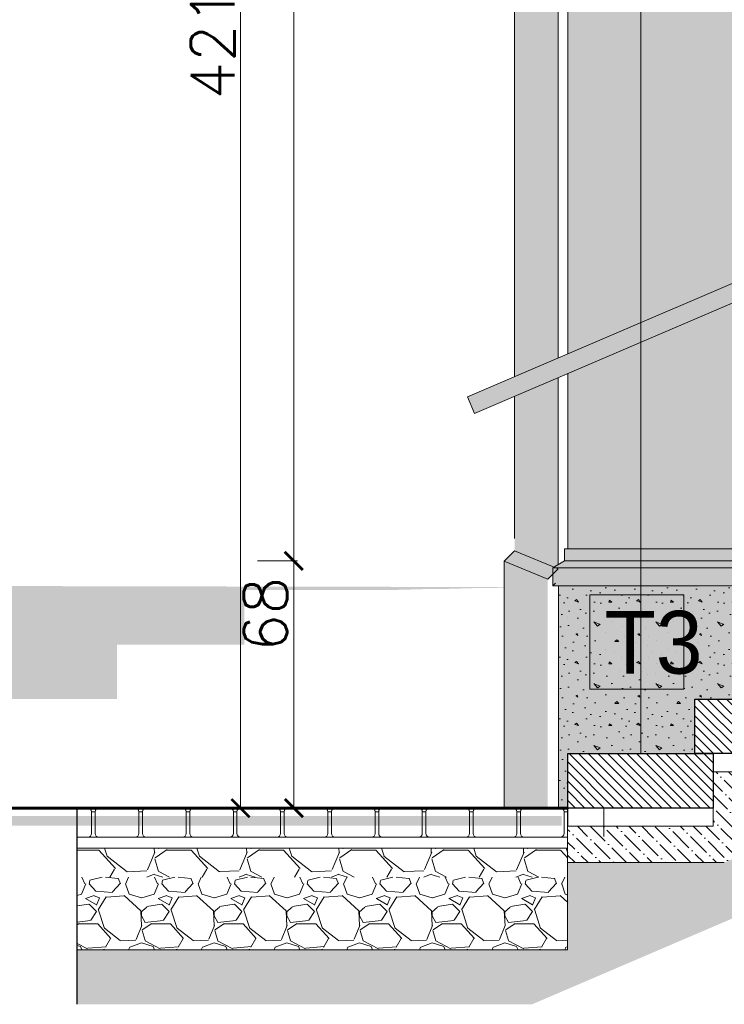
# Model space of a CAD drawing. Header units: millimetres. Extents: x -740 to 33545, y 5178 to 22494.
# Tile 3 of 250: x -24 to 170, y 9968 to 10239. Entities that reach past the tile are written whole.
import ezdxf
from ezdxf.lldxf.tags import DXFTag
from ezdxf.xclip import XClip

# ---------------------------------------------------------------- set-up
doc = ezdxf.new("R2010")
doc.units = ezdxf.units.MM
doc.header["$MEASUREMENT"] = 0
doc.header["$XCLIPFRAME"] = 0
doc.layers.get('Defpoints').update_dxf_attribs({"color": 252})
for name, color, linetype, lineweight in [('A_l.przekrojowa', 252, 'Continuous', 30), ('A_l.przerywana', 252, 'ICAD_ISO03W100', 9), ('A_l.widokowa', 252, 'Continuous', 18), ('l. przekrojowa', 252, 'Continuous', 30), ('l.przerywana', 252, 'ICAD_ISO03W100', 5), ('l.widokowa', 252, 'Continuous', 15), ('l.wypeĹ‚nien', 252, 'Continuous', 5), ('l.wypeĹ‚nieĹ„', 252, 'Continuous', 5), ('wymiarowanie', 252, 'Continuous', 9)]:
    doc.layers.add(name, color=color, linetype=linetype, lineweight=lineweight)
doc.styles.add('styl2', font='simplex.shx')
tags = doc.linetypes.add('ICAD_ISO03W100', pattern=[30, 12, -18]).pattern_tags.tags
tags[6:7] = [DXFTag(74, 4), DXFTag(75, 0), DXFTag(340, '0'), DXFTag(46, 1.0), DXFTag(50, 0.0), DXFTag(44, 0.0), DXFTag(45, 0.0)]
tags[4:5] = [DXFTag(74, 4), DXFTag(75, 0), DXFTag(340, '0'), DXFTag(46, 1.0), DXFTag(50, 0.0), DXFTag(44, 0.0), DXFTag(45, 0.0)]
doc.dimstyles.new('Skala 1-50', dxfattribs={"dimtxt": 12, "dimasz": 5, "dimexe": 1, "dimexo": 1, "dimgap": 1.5, "dimtad": 1, "dimdec": 1, "dimrnd": 0.5, "dimtxsty": 'styl2', "dimblk": 'ARCHTICK', "dimcen": 5, "dimadec": 0, "dimazin": 0, "dimtfac": 1, "dimtdec": 1, "dimtmove": 1, "dimatfit": 3, "dimldrblk": 'ARCHTICK', "dimfxl": 0, "dimlwd": -1, "dimlwe": -1, "dimarcsym": 0})
pattern_1 = [(0, (0.95, 0.64), (0, 1), [0, -1]), (0, (0.96, 0.29), (0, 1), [0, -1]), (0, (0.99, 0.83), (0, 1), [0, -1]), (338.1986, (0.47, 0.52), (3.000000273, -0.9999999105), [0.107703, -5.277462]), (216.8699, (0.57, 0.48), (2.999999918, 2.0000001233), [0.05, -4.95]), (130.6013, (0.53, 0.45), (5.0000004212, -5.9999990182), [0.092195, -9.127349]), (206.5651, (0.2, 0.33), (-0.999999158, -1.00000131), [0.022361, -2.213707]), (326.3099, (0.18, 0.32), (1.999999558, -1.0000013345), [0.036056, -3.569496]), (108.4349, (0.21, 0.3), (-0.999998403, 2.000000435), [0.031623, -3.130655]), (225, (0.84, 0.23), (-2e-16, -1.00000031), [0.042426, -1.371787]), (0, (0.81, 0.2), (1, 1), [0.06, -0.94]), (135, (0.87, 0.2), (-1.00000031, 1e-16), [0.042426, -1.371787]), (251.5651, (0.72, 0.87), (0.999998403, 2.000000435), [0.031623, -3.130655]), (0, (0.71, 0.84), (1, 1), [0.05, -0.95]), (143.1301, (0.76, 0.84), (-2.999999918, 2.0000001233), [0.05, -4.95]), (213.6901, (0.19, 0.88), (1.999999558, 1.0000013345), [0.036056, -3.569496]), (341.5651, (0.16, 0.86), (-2.000000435, 0.999998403), [0.063246, -3.099032]), (126.8699, (0.22, 0.84), (2.0000001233, -2.999999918), [0.05, -4.95]), (0, (0.48, 0.84), (0, 1), [0, -1]), (0, (0.21, 0.58), (0, 1), [0, -1]), (0, (0.49, 0.21), (0, 1), [0, -1]), (0, (0.76, 0.52), (0, 1), [0, -1]), (0, (0.47, 0.69), (0, 1), [0, -1]), (0, (0.25, 0.72), (0, 1), [0, -1]), (0, (0.34, 0.66), (0, 1), [0, -1]), (0, (0.3, 0.42), (0, 1), [0, -1]), (0, (0.06, 0.46), (0, 1), [0, -1]), (0, (0.07, 0.69), (0, 1), [0, -1]), (0, (0.04, 0.91), (0, 1), [0, -1]), (0, (0.35, 0.95), (0, 1), [0, -1]), (0, (0.57, 0.99), (0, 1), [0, -1]), (0, (0.92, 0.95), (0, 1), [0, -1]), (0, (0.68, 0.64), (0, 1), [0, -1]), (0, (0.58, 0.82), (0, 1), [0, -1]), (0, (0.66, 0.34), (0, 1), [0, -1]), (0, (0.36, 0.29), (0, 1), [0, -1]), (0, (0.66, 0.07), (0, 1), [0, -1]), (0, (0.33, 0.13), (0, 1), [0, -1]), (0, (0.01, 0.1), (0, 1), [0, -1]), (0, (0.13, 0.05), (0, 1), [0, -1]), (0, (0.14, 0.19), (0, 1), [0, -1]), (0, (0.81, 0.03), (0, 1), [0, -1]), (0, (0.93, 0.44), (0, 1), [0, -1]), (0, (0.88, 0.74), (0, 1), [0, -1]), (0, (0.42, 0.02), (0, 1), [0, -1])]
pattern_2 = [(0, (210.146, 10.88), (0, 17), [0, -17]), (0, (210.316, 4.93), (0, 17), [0, -17]), (0, (210.826, 14.11), (0, 17), [0, -17]), (338.1986, (201.986, 8.84), (51.0000046, -16.9999985), [1.83095, -89.716854]), (216.8699, (203.686, 8.16), (50.9999986, 34.0000021), [0.85, -84.15]), (130.6013, (203.006, 7.65), (85.00000716, -101.9999833), [1.567315, -155.164933]), (206.5651, (197.396, 5.61), (-16.9999857, -17.000022), [0.380137, -37.63302]), (326.3099, (197.056, 5.44), (33.9999925, -17.0000227), [0.612952, -60.681432]), (108.4349, (197.566, 5.1), (-16.9999729, 34.0000074), [0.53759, -53.221135]), (225, (208.276, 3.91), (-4e-15, -17.000005), [0.721242, -23.32038]), (0, (207.766, 3.4), (17, 17), [1.02, -15.98]), (135, (208.786, 3.4), (-17.000005, 2e-15), [0.721242, -23.32038]), (251.5651, (206.236, 14.79), (16.9999729, 34.0000074), [0.53759, -53.221135]), (0, (206.066, 14.28), (17, 17), [0.85, -16.15]), (143.1301, (206.916, 14.28), (-50.9999986, 34.0000021), [0.85, -84.15]), (213.6901, (197.226, 14.96), (33.9999925, 17.0000227), [0.612952, -60.681432]), (341.5651, (196.716, 14.62), (-34.0000074, 16.9999729), [1.075182, -52.683544]), (126.8699, (197.736, 14.28), (34.0000021, -50.9999986), [0.85, -84.15]), (0, (202.156, 14.28), (0, 17), [0, -17]), (0, (197.566, 9.86), (0, 17), [0, -17]), (0, (202.326, 3.57), (0, 17), [0, -17]), (0, (206.916, 8.84), (0, 17), [0, -17]), (0, (201.986, 11.73), (0, 17), [0, -17]), (0, (198.246, 12.24), (0, 17), [0, -17]), (0, (199.776, 11.22), (0, 17), [0, -17]), (0, (199.096, 7.14), (0, 17), [0, -17]), (0, (195.016, 7.82), (0, 17), [0, -17]), (0, (195.186, 11.73), (0, 17), [0, -17]), (0, (194.676, 15.47), (0, 17), [0, -17]), (0, (199.946, 16.15), (0, 17), [0, -17]), (0, (203.686, 16.83), (0, 17), [0, -17]), (0, (209.636, 16.15), (0, 17), [0, -17]), (0, (205.556, 10.88), (0, 17), [0, -17]), (0, (203.856, 13.94), (0, 17), [0, -17]), (0, (205.216, 5.78), (0, 17), [0, -17]), (0, (200.116, 4.93), (0, 17), [0, -17]), (0, (205.216, 1.19), (0, 17), [0, -17]), (0, (199.606, 2.21), (0, 17), [0, -17]), (0, (194.166, 1.7), (0, 17), [0, -17]), (0, (196.206, 0.85), (0, 17), [0, -17]), (0, (196.376, 3.23), (0, 17), [0, -17]), (0, (207.766, 0.51), (0, 17), [0, -17]), (0, (209.806, 7.48), (0, 17), [0, -17]), (0, (208.956, 12.58), (0, 17), [0, -17]), (0, (201.136, 0.34), (0, 17), [0, -17])]

# ---------------------------------------------------------------- blocks, each defined once
blk = doc.blocks.new('MF2E40FB0')
at = {"true_color": 0xffffff}
blk.add_hatch(color=7, dxfattribs=at).paths.add_polyline_path([(193.989, 188.446), (193.989, 165.827), (315.555, 165.827), (315.555, 188.446)])
blk = doc.blocks.new('MF2E3DA70')
at = {"color": 250, "linetype": 'Continuous', "lineweight": 60, "true_color": 0x231f20}
blk.add_lwpolyline([(315.555, 188.446), (280.99, 188.446), (280.99, 188.446)], dxfattribs=at)
blk = doc.blocks.new('_ArchTick')
at = {"color": 0, "linetype": 'ByBlock', "const_width": 0.15}
blk.add_lwpolyline([(-0.5, -0.5), (0.5, 0.5)], dxfattribs=at)
blk = doc.blocks.new('*D2376')
at = {"layer": 'Defpoints', "color": 0}
for p in [(7.92, 10089.6), (10.52, 10021.6), (51.43, 10021.6)]:
    blk.add_point(p, dxfattribs=at)
at = {"layer": 'wymiarowanie', "color": 0}
for p, q in [((41.43, 10089.6), (52.43, 10089.6)), ((51.43, 10089.6), (51.43, 10021.6)), ((41.43, 10021.6), (52.43, 10021.6))]:
    blk.add_line(p, q, dxfattribs=at)
at = {"layer": 'wymiarowanie', "color": 0, "xscale": 5, "yscale": 5, "zscale": 5}
for p, rotation in [((51.43, 10089.6), 90.00000000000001), ((51.43, 10021.6), 270)]:
    blk.add_blockref('_ArchTick', p, dxfattribs=dict(at, rotation=rotation))
at = {"layer": 'wymiarowanie', "color": 0, "insert": (43.63, 10074.94), "char_height": 12, "attachment_point": 5, "rotation": 90, "style": 'styl2'}
blk.add_mtext('68', dxfattribs=at)
blk = doc.blocks.new('*D2377')
at = {"layer": 'Defpoints', "color": 0}
for p in [(12.92, 10422.6), (51.43, 10422.6), (41.43, 10089.6)]:
    blk.add_point(p, dxfattribs=at)
at = {"layer": 'wymiarowanie', "color": 0}
for p, q in [((41.43, 10422.6), (52.43, 10422.6)), ((51.43, 10089.6), (51.43, 10422.6)), ((42.43, 10089.6), (52.43, 10089.6))]:
    blk.add_line(p, q, dxfattribs=at)
at = {"layer": 'wymiarowanie', "color": 0, "xscale": 5, "yscale": 5, "zscale": 5}
for p, rotation in [((51.43, 10422.6), 90.00000000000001), ((51.43, 10089.6), 270)]:
    blk.add_blockref('_ArchTick', p, dxfattribs=dict(at, rotation=rotation))
at = {"layer": 'wymiarowanie', "color": 0, "insert": (43.63, 10256.1), "char_height": 12, "attachment_point": 5, "rotation": 90, "style": 'styl2'}
blk.add_mtext('333', dxfattribs=at)
blk = doc.blocks.new('*D2378')
at = {"layer": 'Defpoints', "color": 0}
for p in [(61.43, 10442.45), (36.74, 10021.6), (61.43, 10021.6)]:
    blk.add_point(p, dxfattribs=at)
at = {"layer": 'wymiarowanie', "color": 0}
for p, q in [((41.74, 10442.45), (35.74, 10442.45)), ((36.74, 10442.45), (36.74, 10021.6)), ((41.74, 10021.6), (35.74, 10021.6))]:
    blk.add_line(p, q, dxfattribs=at)
at = {"layer": 'wymiarowanie', "color": 0, "xscale": 5, "yscale": 5, "zscale": 5}
for p, rotation in [((36.74, 10442.45), 90), ((36.74, 10021.6), 270)]:
    blk.add_blockref('_ArchTick', p, dxfattribs=dict(at, rotation=rotation))
at = {"layer": 'wymiarowanie', "color": 0, "insert": (29.09, 10232.03), "char_height": 12, "attachment_point": 5, "rotation": 90, "style": 'styl2'}
blk.add_mtext('421', dxfattribs=at)

msp = doc.modelspace()

# ---------------------------------------------------------------- hatches: boundary and pattern name
at = {"layer": 'l.wypeĹ‚nien'}
h = msp.add_hatch(color=256, dxfattribs=at)
h.paths.add_polyline_path([(112.18, 10092.4), (124.18, 10087.43), (124.18, 10333.41), (112.18, 10333.41)])
h.paths.add_polyline_path([(112.18, 10410.38), (124.18, 10415.35), (100.41, 10439.11), (88.41, 10434.14)])
h.paths.add_polyline_path([(124.18, 10333.41), (124.18, 10415.35), (112.18, 10410.38), (112.18, 10333.41)])
h.paths.add_polyline_path([(121.29, 10021.6), (109.29, 10021.6), (109.29, 10075.68), (121.29, 10075.68)])
h.paths.add_polyline_path([(88.41, 10434.14), (100.41, 10439.11), (100.41, 10450.57), (94.41, 10450.57, -0.184483), (88.41, 10452.87)])
h.paths.add_polyline_path([(121.29, 10075.68), (121.29, 10084.55), (109.29, 10089.52), (109.29, 10075.68)])
h.paths.add_polyline_path([(121.29, 10084.55), (124.18, 10087.43), (112.18, 10092.4), (109.29, 10089.52)])
h = msp.add_hatch(color=256, dxfattribs=at)
h.paths.add_polyline_path([(661.28, 10092.9), (661.28, 10410.43), (649.26, 10422.45), (146.9, 10422.59), (146.9, 10092.9)])
h.paths.add_polyline_path([(146.9, 10092.9), (146.9, 10422.59), (126.9, 10422.6), (126.8, 10092.9)])
h = msp.add_hatch(color=256, dxfattribs=at)
h.paths.add_polyline_path([(146.9, 10149.77), (232.81, 10186.59), (271.78, 10186.59), (271.78, 10191.59), (231.78, 10191.59), (146.9, 10155.21)])
h.paths.add_polyline_path([(124.18, 10140.04), (146.9, 10149.77), (146.9, 10155.21), (124.18, 10145.47)])
h.paths.add_polyline_path([(99.21, 10134.78), (101.18, 10130.18), (112.18, 10134.89), (112.18, 10140.33)])
h.paths.add_polyline_path([(112.18, 10134.89), (124.18, 10140.04), (124.18, 10145.47), (112.18, 10140.33)])
h = msp.add_hatch(color=256, dxfattribs=at)
h.paths.add_polyline_path([(146.9, 10082.74), (298.31, 10081.19), (296.29, 10082.17), (283.3, 10081.91), (271.78, 10081.59), (231.78, 10081.59), (231.78, 10066.59), (196.78, 10066.59), (196.78, 10051.59), (161.78, 10051.59), (161.78, 10036.59), (146.9, 10036.59)])
h.paths.add_polyline_path([(146.9, 10082.74), (146.9, 10087.74), (579.29, 10087.74), (533.17, 10086.82), (530.32, 10086.76), (520.18, 10086.56), (517.32, 10086.5, 0.018537), (517.25, 10086.5), (507.25, 10086.3, 0.018537), (507.18, 10086.3), (504.33, 10086.24), (494.18, 10086.04), (491.47, 10085.99), (481.05, 10085.78), (478.47, 10085.73), (468.05, 10085.52), (465.47, 10085.47), (455.05, 10085.26), (452.48, 10085.21), (442.05, 10085), (439.48, 10084.95), (429.06, 10084.74), (426.56, 10084.69), (415.98, 10084.48), (413.56, 10084.43), (402.98, 10084.22), (400.56, 10084.17, 0.073486), (400.27, 10084.21), (390.28, 10084.01, 0.073486), (389.99, 10083.96), (387.57, 10083.91), (376.99, 10083.7), (374.57, 10083.65, 0.073486), (374.28, 10083.69), (364.28, 10083.49, 0.073486), (363.99, 10083.44), (361.63, 10083.39), (350.94, 10083.18), (348.63, 10083.13), (337.94, 10082.92), (335.64, 10082.87), (329.29, 10082.74)])
h.paths.add_polyline_path([(146.9, 10089.6), (661.28, 10089.6), (661.28, 10092.9), (146.9, 10092.9)])
h.paths.add_polyline_path([(126.78, 10021.6), (126.78, 10036.59), (146.9, 10036.59), (146.9, 10082.74), (124.29, 10082.74), (124.29, 10021.6)])
h.paths.add_polyline_path([(146.9, 10087.74), (146.9, 10089.6), (672, 10089.6), (598.16, 10088.12), (595.31, 10088.06, 0.018537), (595.24, 10088.06), (585.24, 10087.86, 0.018537), (585.16, 10087.86), (582.31, 10087.8, 0.018537), (582.24, 10087.8), (579.16, 10087.74)])
h.paths.add_polyline_path([(123.48, 10087.74), (146.9, 10087.74), (146.9, 10082.74), (122.71, 10082.74), (122.71, 10085.99), (124.18, 10087.46)])
h.paths.add_polyline_path([(125.92, 10089.6), (125.92, 10092.9), (146.9, 10092.9), (146.9, 10089.6)])
h.paths.add_polyline_path([(123.03, 10087.93), (125.92, 10089.6), (146.9, 10089.6), (146.9, 10087.74), (123.48, 10087.74)])
h = msp.add_hatch(dxfattribs=at)
h.set_pattern_fill('CONC', color=256, style=0)
h.set_pattern_definition(pattern_1)
h.paths.add_polyline_path([(-47.1, 10082.74), (115.3, 10082.41), (104.95, 10082.14), (102.3, 10082.17), (91.9, 10081.87), (89.3, 10081.91), (78.91, 10081.62), (77.79, 10081.59), (37.79, 10081.59), (37.79, 10066.59), (2.79, 10066.59), (2.79, 10051.59), (-32.21, 10051.59), (-32.21, 10036.59), (-47.1, 10036.59)])
h.paths.add_polyline_path([(-67.21, 10021.6), (-67.21, 10036.59), (-47.1, 10036.59), (-47.1, 10082.74), (-69.71, 10082.74), (-69.71, 10021.6)])
h = msp.add_hatch(dxfattribs=at)
h.set_pattern_fill('CONC', color=256, style=0)
h.set_pattern_definition(pattern_1)
h.paths.add_polyline_path([(-47.1, 10036.59), (-47.1, 10082.74), (102.3, 10082.17), (89.3, 10081.91), (77.79, 10081.59), (37.79, 10081.59), (37.79, 10066.59), (2.79, 10066.59), (2.79, 10051.59), (-32.21, 10051.59), (-32.21, 10036.59)])
h.paths.add_polyline_path([(-67.21, 10021.6), (-67.21, 10036.59), (-47.1, 10036.59), (-47.1, 10082.74), (-69.71, 10082.74), (-69.71, 10021.6)])
h = msp.add_hatch(dxfattribs=at)
h.set_pattern_fill('CONC', color=256, scale=17, style=0)
h.set_pattern_definition(pattern_2)
h.paths.add_polyline_path([(126.78, 10021.6), (126.78, 10036.59), (146.9, 10036.59), (146.9, 10082.74), (124.29, 10082.74), (124.29, 10021.6)])
h = msp.add_hatch(dxfattribs=at)
h.set_pattern_fill('CONC', color=256, scale=17, style=0)
h.set_pattern_definition(pattern_2)
h.paths.add_polyline_path([(146.9, 10036.59), (146.9, 10082.74), (296.29, 10082.17), (283.3, 10081.91), (271.78, 10081.59), (231.78, 10081.59), (231.78, 10066.59), (196.78, 10066.59), (196.78, 10051.59), (161.78, 10051.59), (161.78, 10036.59)])
h = msp.add_hatch(dxfattribs=at)
h.set_pattern_fill('ANSI31', color=256, scale=15, angle=180, style=0)
h.set_pattern_definition([(135, (10689.3725, -3039.4074), (1.32582521, 1.32582521), [])])
h.paths.add_polyline_path([(236.78, 10061.59), (236.78, 10051.59), (201.78, 10051.59), (196.78, 10051.59), (196.78, 10066.59), (231.78, 10066.59), (236.78, 10066.59)])
h.paths.add_polyline_path([(271.78, 10066.59), (236.78, 10066.59), (231.78, 10066.59), (231.78, 10081.59), (271.78, 10081.59), (271.78, 10075.59), (271.78, 10070.59)])
h.paths.add_polyline_path([(166.78, 10021.59), (126.78, 10021.59), (126.78, 10036.59), (126.79, 10036.59), (146.9, 10036.59), (161.78, 10036.59), (166.78, 10036.59), (166.78, 10031.59)])
h.paths.add_polyline_path([(201.78, 10036.59), (166.78, 10036.59), (161.78, 10036.59), (161.78, 10051.59), (196.78, 10051.59), (201.78, 10051.59), (201.78, 10046.59)])
h = msp.add_hatch(dxfattribs=at)
h.set_pattern_fill('ANSI36', color=256, scale=20, angle=180, style=0)
h.set_pattern_definition([(135, (10689.3725, -3039.4074), (-1.3258252, 4.86135912), [6.25, -1.25, 0, -1.25])])
h.paths.add_polyline_path([(286.78, 10070.89), (271.78, 10070.59), (271.78, 10066.59), (271.78, 10061.59), (236.78, 10061.59), (236.78, 10051.59), (236.78, 10046.59), (201.78, 10046.59), (201.78, 10036.59), (201.78, 10031.59), (166.78, 10031.59), (166.78, 10021.59), (166.78, 10016.59), (126.78, 10016.59), (126.78, 10021.59), (166.78, 10021.59), (126.77, 10021.6), (126.77, 10013.6), (126.77, 10010.6), (126.77, 10006.6), (169.87, 10006.6), (260.32, 10045.36), (286.78, 10056.7)])
h = msp.add_hatch(dxfattribs=at)
h.set_pattern_fill('CONC', color=256, scale=20, angle=180, style=0)
h.set_pattern_definition([(180, (10670.373, -3026.607), (0, 20), [0, -20]), (180, (10670.173, -3033.607), (0, 20), [0, -20]), (180, (10669.573, -3022.807), (0, 20), [0, -20]), (201.8014, (10679.9725, -3029.0074), (-60.0000055, -19.9999982), [2.15406, -105.54924]), (323.1301, (10677.9725, -3029.8074), (-59.9999984, 40.0000025), [1, -99]), (49.3987, (10678.7725, -3030.4074), (-100.00000842, -119.99998036), [1.8439, -182.54698]), (333.4349, (10685.3725, -3032.807), (19.999983, -20.000026), [0.44722, -44.27414]), (213.6901, (10685.7725, -3033.0074), (-39.9999912, -20.0000267), [0.72112, -71.38992]), (71.5651, (10685.1725, -3033.4074), (19.999968, 40.0000087), [0.63246, -62.6131]), (315, (10672.573, -3034.807), (4e-15, -20.000006), [0.84852, -27.43574]), (180, (10673.173, -3035.407), (-20, 20), [1.2, -18.8]), (45, (10671.973, -3035.407), (20.000006, 2e-15), [0.84852, -27.43574]), (288.4349, (10674.9725, -3022.0074), (-19.999968, 40.0000087), [0.63246, -62.6131]), (180, (10675.173, -3022.607), (-20, 20), [1, -19]), (36.8699, (10674.1725, -3022.6074), (59.9999984, 40.0000025), [1, -99]), (326.3099, (10685.5725, -3021.8074), (-39.9999912, 20.0000267), [0.72112, -71.38992]), (198.4349, (10686.1725, -3022.2074), (40.0000087, 19.999968), [1.26492, -61.98064]), (53.1301, (10684.9725, -3022.6074), (-40.0000025, -59.9999984), [1, -99]), (180, (10679.773, -3022.607), (0, 20), [0, -20]), (180, (10685.173, -3027.807), (0, 20), [0, -20]), (180, (10679.573, -3035.207), (0, 20), [0, -20]), (180, (10674.173, -3029.007), (0, 20), [0, -20]), (180, (10679.973, -3025.607), (0, 20), [0, -20]), (180, (10684.373, -3025.007), (0, 20), [0, -20]), (180, (10682.573, -3026.207), (0, 20), [0, -20]), (180, (10683.373, -3031.007), (0, 20), [0, -20]), (180, (10688.173, -3030.207), (0, 20), [0, -20]), (180, (10687.973, -3025.607), (0, 20), [0, -20]), (180, (10688.573, -3021.207), (0, 20), [0, -20]), (180, (10682.373, -3020.407), (0, 20), [0, -20]), (180, (10677.973, -3019.607), (0, 20), [0, -20]), (180, (10670.973, -3020.407), (0, 20), [0, -20]), (180, (10675.773, -3026.607), (0, 20), [0, -20]), (180, (10677.773, -3023.007), (0, 20), [0, -20]), (180, (10676.173, -3032.607), (0, 20), [0, -20]), (180, (10682.173, -3033.607), (0, 20), [0, -20]), (180, (10676.173, -3038.007), (0, 20), [0, -20]), (180, (10682.773, -3036.807), (0, 20), [0, -20]), (180, (10689.173, -3037.407), (0, 20), [0, -20]), (180, (10686.773, -3038.407), (0, 20), [0, -20]), (180, (10686.573, -3035.607), (0, 20), [0, -20]), (180, (10673.173, -3038.807), (0, 20), [0, -20]), (180, (10670.773, -3030.607), (0, 20), [0, -20]), (180, (10671.773, -3024.607), (0, 20), [0, -20]), (180, (10680.973, -3039.007), (0, 20), [0, -20])])
h.paths.add_polyline_path([(263.54, 10030.42), (116.97, 9967.6), (-8.21, 9967.6), (-8.21, 9982.6), (126.77, 9982.6), (126.77, 10006.6), (169.87, 10006.6), (260.32, 10045.36), (673.39, 10053.62), (673.39, 10038.62)])
h = msp.add_hatch(dxfattribs=at)
h.set_pattern_fill('GRAVL1', color=256, angle=180, style=0)
h.set_pattern_definition([(311.9872, (22168.7357, -390.2186), (203.1999551, -228.60003408), [3.417214, -338.304835]), (355.0303, (22171.0217, -392.7586), (-304.80002671, 25.3997792), [5.864047, -580.540495]), (47.4896, (22176.8637, -393.2666), (-253.99976425, -279.40022032), [4.134815, -409.347213]), (272.7263, (22186.7697, -399.6166), (-25.39989885, 508.00000749), [5.340045, -528.664373]), (247.1663, (22187.0237, -404.9506), (127.0002516, 304.79990886), [5.236337, -518.398074]), (182.7263, (22184.9917, -409.7766), (508.00000749, 25.39989885), [5.340045, -528.664373]), (142.3058, (22179.6577, -410.0306), (330.20018658, -253.99975629), [7.061937, -699.131165]), (107.7447, (22174.0697, -405.7126), (-177.800273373, 558.799904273), [6.667195, -660.052553]), (58.5704, (22172.0377, -399.3626), (203.20020915, 330.199873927), [5.35813, -530.455454]), (4.7636, (22174.8317, -394.7906), (-279.40002404, -25.39978493), [6.117133, -299.73938]), (317.6026, (22180.9277, -394.2826), (304.800186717, -279.399798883), [7.91078, -783.167725]), (41.1859, (22161.6237, -399.8706), (177.80007485, 152.39993176), [2.700045, -267.305638]), (8.5308, (22163.6557, -398.0926), (-330.199956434, -50.800200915), [5.13682, -508.54638]), (315, (22168.736, -397.33), (4e-15, -25.400008), [3.592093, -32.328917]), (336.8014, (22170.5137, -394.2826), (-126.99999316, 50.80003366), [1.934413, -191.50622]), (248.1986, (22172.2917, -395.0446), (25.3999977, 76.2000069), [2.735656, -134.047535]), (149.0362, (22171.2757, -397.5846), (-76.1999498, 50.8000631), [4.443197, -143.662984]), (18.4349, (22167.466, -395.2986), (-50.800011, -25.3999594), [3.212871, -77.10899]), (163.6105, (22187.0237, -395.0446), (-254.00005584, 76.19981483), [4.50088, -445.588263]), (109.6538, (22182.7057, -393.7746), (101.59987928, -279.40005424), [3.77599, -373.822163]), (246.8014, (22167.4657, -390.2186), (50.80003366, 126.99999316), [3.8688, -189.571833]), (196.3895, (22165.9417, -393.7746), (254.00005584, 76.19981483), [4.50088, -445.588263]), (200.556, (22187.0237, -410.7926), (127.00004685, 50.7998983), [4.340352, -212.67735]), (245.2249, (22182.9597, -412.3166), (126.99980161, 279.40008691), [3.63672, -360.035932]), (113.1986, (22167.2117, -415.6186), (-50.80003366, 126.99999316), [3.8688, -189.571833]), (162.646, (22165.6877, -412.0626), (330.200051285, -101.59986036), [4.257827, -421.52377]), (110.556, (22179.6577, -415.6186), (50.7998983, -127.00004685), [2.170176, -214.847526]), (78.6901, (22168.7357, -415.6186), (25.3999399, 101.6000191), [1.295146, -128.219937]), (14.0362, (22168.99, -414.3486), (-76.2000139, -25.3999507), [5.236337, -99.49053]), (353.991, (22174.0697, -413.0786), (-253.99999367, 25.399982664), [4.85267, -480.413644]), (236.3099, (22171.276, -399.8706), (25.4000339, 50.7999888), [3.66324, -87.917757]), (186.8428, (22169.2437, -402.9186), (-431.799983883, -50.800203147), [6.395568, -633.1601]), (119.0546, (22162.8937, -403.6806), (101.6000007, -177.80000977), [2.615082, -258.89392]), (90, (22161.624, -401.395), (25.4, 25.4), [1.524, -23.876]), (59.7436, (22174.5777, -412.3166), (-101.59987012, -177.80006238), [3.52867, -349.339408]), (131.9872, (22176.3557, -409.2686), (-203.1999551, 228.60003408), [6.83443, -334.88762]), (180, (22171.784, -404.189), (-25.4, 25.4), [6.604, -18.796]), (214.6952, (22165.1797, -404.1886), (253.99985418, 177.80021868), [4.016096, -397.59316]), (285.9454, (22161.8777, -406.4746), (25.3999972, -101.6000032), [3.69829, -181.216503]), (332.354, (22162.8937, -410.0306), (482.599893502, -254.000195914), [6.02145, -596.12464]), (4.5739, (22168.2277, -412.8246), (330.20001418, 25.39986795), [6.370295, -630.65848])])
h.paths.add_polyline_path([(-8.21, 10002.6), (126.78, 10002.6), (126.78, 10010.6), (-8.21, 10010.6)])
h = msp.add_hatch(dxfattribs=at)
h.set_pattern_fill('GRAVL1', color=256, scale=20, angle=180, style=0)
h.set_pattern_definition([(311.9872, (10674.9725, -3019.4074), (159.99996464, -180.00002683), [2.69072, -266.38176]), (355.0303, (10676.7725, -3021.4074), (-240.00002103, 19.99982614), [4.61736, -457.1185]), (47.4896, (10681.3725, -3021.8074), (-199.99981437, -220.00017348), [3.25576, -322.32064]), (272.7263, (10689.1725, -3026.8074), (-19.999920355, 400.0000059), [4.20476, -416.27116]), (247.1663, (10689.3725, -3031.0074), (100.00019811, 239.999928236), [4.1231, -408.18746]), (182.7263, (10687.7725, -3034.8074), (400.0000059, 19.999920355), [4.20476, -416.27116]), (142.3058, (10683.57254, -3035.0074), (260.000146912, -199.999808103), [5.56058, -550.49698]), (107.7447, (10679.17254, -3031.6074), (-140.000215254, 439.999924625), [5.24976, -519.72642]), (58.5704, (10677.5725, -3026.6074), (160.000164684, 259.99990073), [4.219, -417.68146]), (4.7636, (10679.7725, -3023.0074), (-220.00001893, -19.99983065), [4.81664, -236.01526]), (317.6026, (10684.57254, -3022.6074), (240.000147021, -219.99984164), [6.22896, -616.6675]), (41.1859, (10669.3725, -3027.0074), (140.00005894, 119.99994627), [2.12602, -210.47688]), (8.5308, (10670.9725, -3025.6074), (-259.999965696, -40.0001582), [4.04474, -400.43022]), (315, (10674.973, -3025.007), (4e-15, -20.000006), [2.82842, -25.45584]), (336.8014, (10676.3725, -3022.6074), (-99.9999946, 40.0000265), [1.52316, -150.7923]), (248.1986, (10677.7725, -3023.2074), (19.9999982, 60.0000055), [2.15406, -105.54924]), (149.0362, (10676.9725, -3025.2074), (-59.99996045, 40.0000497), [3.49858, -113.12046]), (18.4349, (10673.9725, -3023.4074), (-40.0000087, -19.999968), [2.52982, -60.71574]), (163.6105, (10689.3725, -3023.2074), (-200.00004397, 59.9998542), [3.544, -350.8569]), (109.6538, (10685.9725, -3022.2074), (79.99990495, -220.00004271), [2.97322, -294.34816]), (246.8014, (10673.9725, -3019.4074), (40.0000265, 99.9999946), [3.0463, -149.26916]), (196.3895, (10672.7725, -3022.2074), (200.00004397, 59.9998542), [3.544, -350.8569]), (200.556, (10689.3725, -3035.6074), (100.0000369, 39.99991993), [3.4176, -167.46248]), (245.2249, (10686.1725, -3036.8074), (99.99984378, 220.00006844), [2.86356, -283.49286]), (113.1986, (10673.7725, -3039.4074), (-40.0000265, 99.9999946), [3.0463, -149.26916]), (162.646, (10672.5725, -3036.6074), (260.00004038, -79.999890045), [3.35262, -331.90848]), (110.556, (10683.5725, -3039.4074), (39.99991993, -100.0000369), [1.7088, -169.17128]), (78.6901, (10674.9725, -3039.4074), (19.9999526, 80.000015), [1.0198, -100.96058]), (14.0362, (10675.1725, -3038.4074), (-60.0000109, -19.9999611), [4.1231, -78.339]), (353.991, (10679.1725, -3037.4074), (-199.99999502, 19.99998635), [3.821, -378.27846]), (236.3099, (10676.9725, -3027.0074), (20.0000267, 39.9999912), [2.88444, -69.22658]), (186.8428, (10675.37254, -3029.4074), (-339.99998731, -40.00015996), [5.03588, -498.55126]), (119.0546, (10670.3725, -3030.0074), (80.00000054, -140.0000077), [2.05912, -203.85348]), (90, (10669.373, -3028.207), (20, 20), [1.2, -18.8]), (59.7436, (10679.5725, -3036.8074), (-79.99989774, -140.00004912), [2.77848, -275.0704]), (131.9872, (10680.9725, -3034.4074), (-159.99996464, 180.00002683), [5.38144, -263.69104]), (180, (10677.373, -3030.407), (-20, 20), [5.2, -14.8]), (214.6952, (10672.1725, -3030.4074), (199.99988518, 140.00017219), [3.16228, -313.06548]), (285.9454, (10669.5725, -3032.2074), (19.9999978, -80.00000253), [2.91204, -142.69016]), (332.354, (10670.3725, -3035.0074), (379.999916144, -200.000154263), [4.7413, -469.38948]), (4.5739, (10674.57254, -3037.2074), (260.000011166, 19.999896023), [5.01598, -496.58148])])
h.paths.add_polyline_path([(-8.21, 9982.6), (126.78, 9982.6), (126.78, 10002.6), (-8.21, 10002.6)])

# ---------------------------------------------------------------- linework, layer by layer
at = {"layer": 'A_l.przekrojowa'}
msp.add_lwpolyline([(-8.21, 9967.63), (-8.21, 10021.6)], dxfattribs=at)
at = {"layer": 'A_l.przerywana', "ltscale": 0.3}
msp.add_line((676, 10089.6), (146.9, 10089.6), dxfattribs=at)
at = {"layer": 'A_l.widokowa'}
for p, q in [((99.21, 10134.78), (231.78, 10191.59)), ((101.18, 10130.18), (232.81, 10186.59)), ((101.18, 10130.18), (99.21, 10134.78))]:
    msp.add_line(p, q, dxfattribs=at)
msp.add_lwpolyline([(136.72, 10021.59), (136.7, 10013.81)], dxfattribs=at)
at = {"layer": 'l. przekrojowa'}
for points in [[(201.78, 10036.59), (161.78, 10036.59), (161.78, 10051.59), (201.78, 10051.59), (201.78, 10036.59)], [(166.78, 10021.59), (126.78, 10021.59), (126.78, 10036.59), (166.78, 10036.59), (166.78, 10021.59)]]:
    msp.add_lwpolyline(points, dxfattribs=at)
at = {"layer": 'l.przerywana', "ltscale": 0.3}
for p, q in [((146.9, 10465.99), (146.9, 10036.59)), ((126.77, 9982.6, 0), (126.77, 10036.59))]:
    msp.add_line(p, q, dxfattribs=at)
at = {"layer": 'l.widokowa'}
for p, q in [((126.9, 10422.6), (126.82, 10146.61)), ((124.18, 10415.4), (124.18, 10145.47)), ((112.18, 10413.74), (112.18, 10140.33)), ((112.18, 10410.43), (112.18, 10140.33)), ((124.18, 10140.04), (124.18, 10088.59)), ((126.82, 10141.17), (126.8, 10092.9)), ((112.18, 10134.89), (112.18, 10095.76)), ((112.18, 10134.89), (112.18, 10134.3)), ((125.92, 10089.6), (125.92, 10092.9)), ((125.92, 10092.9), (661.28, 10092.9)), ((109.29, 10089.54), (112.18, 10092.43)), ((112.18, 10092.43), (124.18, 10087.46)), ((121.29, 10084.57), (109.29, 10089.54)), ((121.29, 10084.57), (124.18, 10087.46)), ((124.29, 10082.74), (124.29, 10021.6)), ((126.85, 10074.08), (126.8, 10074.08)), ((126.78, 10013.6, 0), (-8.21, 10013.6, 0)), ((126.77, 10010.6, 0), (-8.21, 10010.6, 0)), ((169.87, 10006.6), (126.78, 10006.6)), ((126.77, 9982.6, 0), (-8.21, 9982.6, 0))]:
    msp.add_line(p, q, dxfattribs=at)
at = {"layer": 'l.widokowa', "ltscale": 0.3}
for p, q in [((126.55, 10092.9), (126.88, 10092.9)), ((122.71, 10087.74), (579.29, 10087.74)), ((125.92, 10089.6), (661.28, 10089.6)), ((122.71, 10082.74), (329.29, 10082.74))]:
    msp.add_line(p, q, dxfattribs=at)
at = {"layer": 'l.widokowa'}
for points in [[(109.29, 10021.6), (109.29, 10089.54)], [(125.92, 10089.6), (122.71, 10087.74), (122.71, 10082.74), (123.45, 10083.49)]]:
    msp.add_lwpolyline(points, dxfattribs=at)
for points in [[(201.78, 10036.59), (166.78, 10036.59), (166.78, 10031.59), (201.78, 10031.59)], [(166.78, 10021.59), (126.78, 10021.59), (126.78, 10016.59), (166.78, 10016.59)]]:
    msp.add_lwpolyline(points, close=True, dxfattribs=at)
at = {"layer": 'l.wypeĹ‚nieĹ„'}
for p, q in [((-3.22, 10020.6), (-4.22, 10020.6)), ((9.78, 10020.6), (8.78, 10020.6)), ((22.78, 10020.6), (21.78, 10020.6)), ((35.78, 10020.6), (34.78, 10020.6)), ((35.78, 10020.6), (34.78, 10020.6)), ((48.78, 10020.6), (47.78, 10020.6)), ((61.78, 10020.6), (60.78, 10020.6)), ((74.78, 10020.6), (73.78, 10020.6)), ((87.78, 10020.6), (86.78, 10020.6)), ((87.78, 10020.6), (86.78, 10020.6)), ((100.78, 10020.6), (99.78, 10020.6)), ((113.78, 10020.6), (112.78, 10020.6)), ((126.78, 10020.6), (125.78, 10020.6))]:
    msp.add_line(p, q, dxfattribs=at)
msp.add_lwpolyline([(-8.21, 10021.6), (-5.22, 10021.6, -0.414214), (-4.22, 10020.6), (-4.22, 10014.6, -0.414214), (-5.22, 10013.6), (-8.21, 10013.6)], format="xyb", dxfattribs=at)
for points in [[(7.78, 10013.6), (-2.22, 10013.6, -0.414214), (-3.22, 10014.6), (-3.22, 10020.6, -0.414214), (-2.22, 10021.6), (7.78, 10021.6, -0.414214), (8.78, 10020.6), (8.78, 10014.6, -0.414214)], [(20.78, 10013.6), (10.78, 10013.6, -0.414214), (9.78, 10014.6), (9.78, 10020.6, -0.414214), (10.78, 10021.6), (20.78, 10021.6, -0.414214), (21.78, 10020.6), (21.78, 10014.6, -0.414214)], [(33.78, 10013.6), (23.78, 10013.6, -0.414214), (22.78, 10014.6), (22.78, 10020.6, -0.414214), (23.78, 10021.6), (33.78, 10021.6, -0.414214), (34.78, 10020.6), (34.78, 10014.6, -0.414214)], [(46.78, 10013.6), (36.78, 10013.6, -0.414214), (35.78, 10014.6), (35.78, 10020.6, -0.414214), (36.78, 10021.6), (46.78, 10021.6, -0.414214), (47.78, 10020.6), (47.78, 10014.6, -0.414214)], [(59.78, 10013.6), (49.78, 10013.6, -0.414214), (48.78, 10014.6), (48.78, 10020.6, -0.414214), (49.78, 10021.6), (59.78, 10021.6, -0.414214), (60.78, 10020.6), (60.78, 10014.6, -0.414214)], [(72.78, 10013.6), (62.78, 10013.6, -0.414214), (61.78, 10014.6), (61.78, 10020.6, -0.414214), (62.78, 10021.6), (72.78, 10021.6, -0.414214), (73.78, 10020.6), (73.78, 10014.6, -0.414214)], [(85.78, 10013.6), (75.78, 10013.6, -0.414214), (74.78, 10014.6), (74.78, 10020.6, -0.414214), (75.78, 10021.6), (85.78, 10021.6, -0.414214), (86.78, 10020.6), (86.78, 10014.6, -0.414214)], [(98.78, 10013.6), (88.78, 10013.6, -0.414214), (87.78, 10014.6), (87.78, 10020.6, -0.414214), (88.78, 10021.6), (98.78, 10021.6, -0.414214), (99.78, 10020.6), (99.78, 10014.6, -0.414214)], [(111.78, 10013.6), (101.78, 10013.6, -0.414214), (100.78, 10014.6), (100.78, 10020.6, -0.414214), (101.78, 10021.6), (111.78, 10021.6, -0.414214), (112.78, 10020.6), (112.78, 10014.6, -0.414214)], [(124.78, 10013.6), (114.78, 10013.6, -0.414214), (113.78, 10014.6), (113.78, 10020.6, -0.414214), (114.78, 10021.6), (124.78, 10021.6, -0.414214), (125.78, 10020.6), (125.78, 10014.6, -0.414214)]]:
    msp.add_lwpolyline(points, format="xyb", close=True, dxfattribs=at)
at = {"layer": 'wymiarowanie'}
msp.add_line((166.78, 10021.59), (126.78, 10021.6), dxfattribs=at)
msp.add_lwpolyline([(132.85, 10080.24), (158.77, 10080.24), (158.77, 10054.32), (132.85, 10054.32), (132.85, 10080.24)], dxfattribs=at)

# ---------------------------------------------------------------- block references
ref = msp.add_blockref('MF2E3DA70', (2935.18, 8138.15), dxfattribs=dict(xscale=-9.994634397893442, yscale=9.994634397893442, zscale=9.994634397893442))
XClip(ref).set_block_clipping_path([(280.6260249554, 187.7017468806), (315.5719073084, 188.7607130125)])
ref = msp.add_blockref('MF2E40FB0', (2935.18, 8138.15), dxfattribs=dict(xscale=-9.994634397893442, yscale=9.994634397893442, zscale=9.994634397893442))
XClip(ref).set_block_clipping_path([(281.1555080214, 187.9664884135), (315.5719073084, 187.9664884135), (315.5719073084, 188.2312299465), (281.1555080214, 188.2312299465), (281.1555080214, 187.9664884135)])

# ---------------------------------------------------------------- texts
at = {"layer": 'wymiarowanie', "insert": (136.91, 10075.87), "char_height": 17.28, "width": 25.92, "attachment_point": 1}
msp.add_mtext('{\\fCentury Gothic|b0|i0|c238|p34;T3}', dxfattribs=at)

# ---------------------------------------------------------------- dimensions: what is measured, and where the dimension line sits
at = {"layer": 'wymiarowanie'}
dim = msp.add_linear_dim(base=(36.7442, 10021.6036), p1=(61.4295, 10442.4465), p2=(61.4295, 10021.6036), angle=90, dimstyle='Skala 1-50', dxfattribs=at)
dim.commit()
dim.dimension.update_dxf_attribs({"geometry": '*D2378', "text_midpoint": (29.0942, 10232.025)})
dim = msp.add_linear_dim(base=(51.43, 10422.6), p1=(41.43, 10089.6), p2=(12.92, 10422.6), angle=90, dimstyle='Skala 1-50', override={"dimtmove": 1, "dimfxl": 10}, dxfattribs=at)
dim.commit()
dim.dimension.update_dxf_attribs({"geometry": '*D2377', "text_midpoint": (43.63, 10256.1)})
dim = msp.add_linear_dim(base=(51.43, 10021.6), p1=(7.92, 10089.6), p2=(10.52, 10021.6), angle=90, dimstyle='Skala 1-50', override={"dimtmove": 0, "dimfxl": 10}, dxfattribs=at)
dim.commit()
dim.dimension.update_dxf_attribs({"geometry": '*D2376', "text_midpoint": (51.43, 10074.94), "dimtype": 160})

doc.saveas('drawing.dxf')
